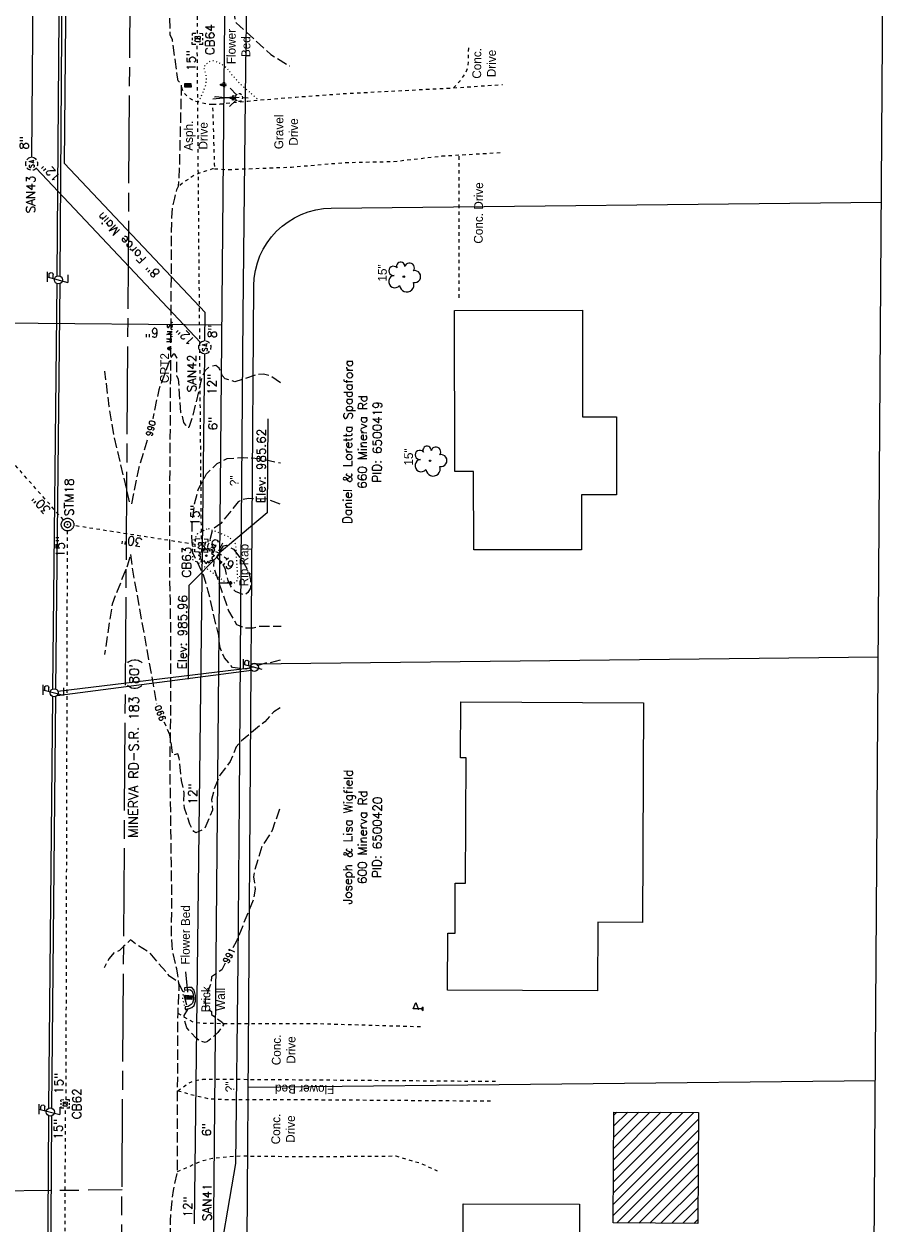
# Model space of a CAD drawing. Extents: x 2300122 to 2305194, y 360020 to 364238.
# Tile 88 of 93: x 2304642 to 2304922, y 362663 to 363046. Entities that reach past the tile are written whole.
import ezdxf
from ezdxf.enums import TextEntityAlignment as Align

# ---------------------------------------------------------------- set-up
doc = ezdxf.new("R2010")
doc.units = 0
doc.header["$LTSCALE"] = 20
doc.header["$MEASUREMENT"] = 0
doc.set_wipeout_variables(frame=1)
for name, pattern in [('CL', [2, 0.3, -0.15, 1.4, -0.15]), ('drainage01', [1.6, 0.85, -0.75]), ('foctvex', [0]), ('gasex', [0]), ('OhDOT_USTN1', [0.055, 0.014, -0.041]), ('OhDOT_USTN2', [0.11, 0.069, -0.041]), ('OhDOT_USTN3', [0.22, 0.165, -0.055]), ('OhDOT_USTN5', [0.11, 0.055, -0.055]), ('ohelecex', [0]), ('ohteleex', [0]), ('rowex', [0]), ('sanex', [0]), ('waterex', [0])]:
    doc.linetypes.add(name, pattern=pattern)
for name, color, linetype in [('BD_X_Building', 231, 'Continuous'), ('CM_X_Wall', 254, 'Continuous'), ('DR_X_Cells', 151, 'OhDOT_USTN2'), ('DR_X_Erosion_Control', 7, 'OhDOT_USTN1'), ('DR_X_Storm_Sewer', 151, 'OhDOT_USTN5'), ('DR_X_Text', 7, 'Continuous'), ('DT_X_Contour_Major', 132, 'OhDOT_USTN3'), ('DT_X_Contour_Minor', 136, 'OhDOT_USTN3'), ('DT_X_Contour_Text', 7, 'Continuous'), ('DV_X_Property_Line', 7, 'Continuous'), ('PV_X_Driveway', 7, 'OhDOT_USTN5'), ('PV_X_EOP', 7, 'OhDOT_USTN3'), ('PV_X_Text', 7, 'Continuous'), ('RD_P_Cells', 7, 'Continuous'), ('RD_X_Cells', 7, 'Continuous'), ('RW_X_CL', 6, 'CL'), ('RW_X_Fee_RW', 6, 'rowex'), ('RW_X_Text', 7, 'Continuous'), ('SV_P_Control_Cells_Set', 7, 'Continuous'), ('SV_X_Text', 7, 'Continuous'), ('SV_X_Text_Name', 7, 'Continuous'), ('TX_X_20', 7, 'Continuous'), ('UT_X_Electric_Cells', 1, 'Continuous'), ('UT_X_Gas', 2, 'gasex'), ('UT_X_Gas_Text', 7, 'Continuous'), ('UT_X_Overhead_Electric', 1, 'ohelecex'), ('UT_X_Overhead_Telecom', 30, 'ohteleex'), ('UT_X_Sanitary_Cells', 3, 'Continuous'), ('UT_X_Sanitary_Line', 3, 'sanex'), ('UT_X_Sanitary_Text', 7, 'Continuous'), ('UT_X_Water', 133, 'waterex'), ('UT_X_Water_Cells', 133, 'Continuous'), ('UT_X_Water_Text', 7, 'Continuous'), ('VG_X_Cells', 3, 'Continuous'), ('VG_X_Flower_Bed', 3, 'OhDOT_USTN1'), ('VG_X_Text', 7, 'Continuous')]:
    doc.layers.add(name, color=color, linetype=linetype)
doc.layers.add('RD_P_Cells (Construction)', color=7, linetype='Continuous', lineweight=0)
doc.layers.add('RD_X_Cells(Construction)', color=7, linetype='Continuous', lineweight=0)
doc.styles.add('Simplex Normal (0.14)', font='Simplex.shx')
doc.styles.add('Straight Normal (0.14) Font 30', font='font30.shx', dxfattribs={"height": 0.14})
doc.styles.add('Straight-Normal', font='font30.shx', dxfattribs={"height": 0.14})

# ---------------------------------------------------------------- blocks, each defined once
blk = doc.blocks.new('smh')
at = {"linetype": 'Continuous', "flags": 128}
for points in [[(-0.33, 0.69), (-0.36, 0.71), (-0.4, 0.74), (-0.51, 0.78), (-0.65, 0.8), (-0.75, 0.8), (-0.79, 0.8), (-0.95, 0.76), (-1.09, 0.69), (-1.18, 0.59), (-1.2, 0.49), (-1.2, 0.41), (-1.18, 0.31), (-1.08, 0.22), (-0.38, -0.16), (-0.32, -0.21), (-0.29, -0.26), (-0.27, -0.33), (-0.27, -0.41), (-0.28, -0.48), (-0.29, -0.53), (-0.32, -0.6), (-0.34, -0.65), (-0.37, -0.69), (-0.41, -0.72), (-0.45, -0.75), (-0.5, -0.77), (-0.53, -0.79), (-0.65, -0.8), (-0.82, -0.8), (-0.94, -0.77), (-1.1, -0.69), (-1.2, -0.61)], [(0.21, -0.8), (0.71, 0.8), (1.2, -0.8)], [(1.08, -0.42), (0.34, -0.42)]]:
    blk.add_lwpolyline(points, dxfattribs=at)
at = {"linetype": 'Continuous'}
for start, end in [(130.0806, 170.0721), (70.0577, 110.1061), (10.0169, 50.0392), (190.0169, 230.0392), (250.0577, 290.0473), (310.0114, 350.0264)]:
    blk.add_arc((0, 0), 2, start, end, dxfattribs=at)
blk = doc.blocks.new('ODOT SANITARY MANHOLE')
blk.add_blockref('smh', (0, 0))
blk = doc.blocks.new('GCB-X')
at = {"layer": 'DR_X_Cells', "color": 121, "linetype": 'Continuous'}
for p, q in [((-0.0625, 0.0375), (-0.0375, 0.0375)), ((-0.0625, 0.0125), (-0.0625, 0.0375)), ((-0.0125, 0.0375), (0.0125, 0.0375)), ((0.0227, 0.0195), (0.0067, 0.0195)), ((0.0067, 0.0195), (0.0067, -0.0205)), ((0.0067, 0.0013), (0.0243, 0.0013)), ((0.0375, 0.0375), (0.0625, 0.0375)), ((0.0625, 0.0125), (0.0625, 0.0375)), ((-0.0625, -0.0375), (-0.0625, -0.0125)), ((-0.0625, -0.0375), (-0.0375, -0.0375)), ((-0.0125, -0.0375), (0.0125, -0.0375)), ((0.0067, -0.0205), (0.0243, -0.0205)), ((0.0375, -0.0375), (0.0625, -0.0375)), ((0.0625, -0.0375), (0.0625, -0.0125))]:
    blk.add_line(p, q, dxfattribs=at)
at = {"layer": 'DR_X_Cells', "color": 121, "linetype": 'Continuous', "extrusion": (0, 0, -1)}
for centre, radius, start, end in [((-0.014, 0), 0.0458, 344.81071, 15.18929), ((0.0184, 0.0074), 0.0127, 21.56032, 158.43968), ((-0.0198, 0.0101), 0.00986, 106.99872, 243.17932), ((-0.0199, -0.0096), 0.0117, 112.0547, 247.9453)]:
    blk.add_arc(centre, radius, start, end, dxfattribs=at)
at = {"layer": 'DR_X_Cells', "color": 121, "linetype": 'Continuous'}
blk.add_arc((-0.0184, -0.0073), 0.0127, 201.56032, 338.43968, dxfattribs=at)
blk = doc.blocks.new('ODOT STORM CATCH BASIN SQUARE')
blk.add_blockref('GCB-X', (0, 0))
blk = doc.blocks.new('ODOT STORM MANHOLE')
at = {"layer": 'DR_X_Cells', "color": 151, "linetype": 'drainage01', "lineweight": 0, "ltscale": 0.05}
for radius in [0.1, 0.05]:
    blk.add_circle((0, 0), radius, dxfattribs=at)
at = {"layer": 'DR_X_Cells', "color": 151, "linetype": 'Continuous', "lineweight": 0}
blk.add_point((0, 0), dxfattribs=at)
blk = doc.blocks.new('TREE')
at = {"layer": 'VG_X_Cells', "color": 3, "linetype": 'Continuous', "lineweight": 0}
blk.add_circle((0, 0), 0.012, dxfattribs=at)
for centre, radius, start, end in [((-0.049, 0.168), 0.0658, 354.0047, 205.9741), ((0.091, 0.141), 0.0776, 323.83, 165.0376), ((-0.143, -0.077), 0.0987, 96.1722, 320.5737), ((-0.165, 0.093), 0.0735, 39.0625, 279.5412), ((0.173, 0.002), 0.0957, 259.1453, 101.4596), ((0.047, -0.13), 0.114, 184.9476, 19.4572)]:
    blk.add_arc(centre, radius, start, end, dxfattribs=at)
blk = doc.blocks.new('CONTINUE')
at = {"flags": 128}
blk.add_lwpolyline([(-0.02, -0.58, -0.273937), (0, 0, 0.273937), (0.02, 0.58)], format="xyb", dxfattribs=at)
blk = doc.blocks.new('FLAGP_anno')
at = {"layer": 'RD_X_Cells', "color": 1, "linetype": 'Continuous', "lineweight": 0}
for p, q in [((0, -0.055), (0, 0.08)), ((0, 0.08), (0.1, 0.04)), ((0.1, 0.04), (0, 0)), ((-0.025, -0.08), (0.025, -0.08))]:
    blk.add_line(p, q, dxfattribs=at)
blk.add_arc((0, -0.08), 0.025, 0, 180, dxfattribs=at)
at = {"layer": 'RD_X_Cells(Construction)', "color": 1, "linetype": 'Continuous', "lineweight": 30}
blk.add_point((0, 0), dxfattribs=at)
blk = doc.blocks.new('MBP')
at = {"layer": 'RD_P_Cells', "color": 230, "linetype": 'Continuous', "lineweight": 13, "flags": 128}
blk.add_lwpolyline([(-0.1, 0.061), (0.1, 0.061), (0.1, -0.061), (-0.1, -0.061), (-0.1, 0.061)], close=True, dxfattribs=at)
for points in [[(-0.065, -0.04), (-0.065, 0.04), (-0.036, -0.04), (-0.008, 0.04), (-0.008, -0.04)], [(0.051, 0.003), (0.054, 0.007), (0.056, 0.009), (0.057, 0.01), (0.058, 0.012), (0.059, 0.014), (0.06, 0.016), (0.061, 0.02), (0.061, 0.022), (0.061, 0.025), (0.061, 0.029), (0.059, 0.032), (0.057, 0.034), (0.054, 0.037), (0.052, 0.038), (0.05, 0.039), (0.047, 0.04), (0.016, 0.04), (0.016, -0.04), (0.051, -0.04), (0.055, -0.037), (0.059, -0.034), (0.062, -0.029), (0.064, -0.024), (0.065, -0.018), (0.065, -0.014), (0.064, -0.01), (0.061, -0.005), (0.058, -0.001), (0.051, 0.003), (0.016, 0.003)]]:
    blk.add_lwpolyline(points, dxfattribs=at)
at = {"layer": 'RD_P_Cells (Construction)', "color": 230, "linetype": 'Continuous', "lineweight": 30}
blk.add_point((0, 0), dxfattribs=at)
blk = doc.blocks.new('ODOT MISC MAILBOX')
blk.add_blockref('MBP', (0, 0))
blk = doc.blocks.new('SHRUB')
at = {"layer": 'VG_X_Cells', "color": 3, "linetype": 'Continuous', "lineweight": 0, "flags": 128}
blk.add_lwpolyline([(-0.004, 0.09), (0.026, 0.127), (0.047, 0.075), (0.101, 0.084), (0.084, 0.033), (0.132, 0.003), (0.089, -0.034), (0.101, -0.079), (0.064, -0.076), (0.047, -0.121), (0.026, -0.087), (-0.008, -0.128), (-0.029, -0.083), (-0.08, -0.105), (-0.071, -0.058), (-0.111, -0.062), (-0.088, -0.022), (-0.126, 0.006), (-0.089, 0.019), (-0.119, 0.059), (-0.073, 0.054), (-0.074, 0.106), (-0.037, 0.077), (-0.026, 0.127), (-0.004, 0.09)], dxfattribs=at)
at = {"layer": 'VG_X_Cells', "color": 3, "linetype": 'Continuous', "lineweight": 0}
blk.add_circle((0, 0), 0.0115, dxfattribs=at)
blk = doc.blocks.new('WSS')
at = {"layer": 'Defpoints', "color": 133, "linetype": 'Continuous', "lineweight": 30}
blk.add_point((0, 0), dxfattribs=at)
at = {"layer": 'UT_X_Water_Cells', "color": 133, "linetype": 'Continuous', "lineweight": 0}
for p, q in [((0.032, 0.106), (-0.032, 0.106)), ((0, 0.074), (0, 0.138)), ((0.02, 0.008), (0.055, -0.01))]:
    blk.add_line(p, q, dxfattribs=at)
at = {"layer": 'UT_X_Water_Cells', "color": 133, "linetype": 'Continuous', "lineweight": 0, "flags": 128}
for points in [[(-0.059, 0.045), (-0.074, 0.03), (-0.074, -0.03), (-0.059, -0.045)], [(-0.055, 0.035), (-0.041, -0.041), (-0.027, 0.035), (-0.013, -0.041), (0.001, 0.035)], [(0.045, 0.059), (0.03, 0.074), (-0.03, 0.074), (-0.045, 0.059)], [(0.059, -0.045), (0.074, -0.03), (0.074, 0.03), (0.059, 0.045)], [(-0.045, -0.059), (-0.03, -0.074), (0.03, -0.074), (0.045, -0.059)]]:
    blk.add_lwpolyline(points, dxfattribs=at)
at = {"layer": 'UT_X_Water_Cells', "color": 133, "linetype": 'Continuous', "lineweight": 0, "extrusion": (0, 0, -1)}
for centre, radius, start, end in [((-0.028, 0.02), 0.0135, 303.63245, 53.74127), ((-0.039, -0.005), 0.04, 61.34633, 118.65367), ((-0.037, -0.009), 0.0316, 235.60372, 316.33053), ((-0.044, -0.022), 0.017, 132.06416, 228.51167)]:
    blk.add_arc(centre, radius, start, end, dxfattribs=at)
blk = doc.blocks.new('FH')
at = {"layer": 'Defpoints', "color": 133, "linetype": 'Continuous', "lineweight": 30}
blk.add_point((0, 0), dxfattribs=at)
blk.add_point((0, 0), dxfattribs=at)
at = {"layer": 'UT_X_Water_Cells', "color": 133, "linetype": 'Continuous', "lineweight": 0}
for p, q in [((0.06, 0.103), (-0.06, 0.103)), ((0, 0.06), (0, 0.146)), ((-0.042, -0.042), (-0.146, -0.146)), ((0.042, -0.042), (0.146, -0.146))]:
    blk.add_line(p, q, dxfattribs=at)
for start, end in [(140.021, 184.0629), (68.1395, 112.038), (356.0165, 39.9889), (211.8788, 255.8479), (283.8239, 329.9097)]:
    blk.add_arc((0, 0), 0.06, start, end, dxfattribs=at)
blk = doc.blocks.new('WGV')
at = {"layer": 'Defpoints', "color": 133, "linetype": 'Continuous', "lineweight": 30}
blk.add_point((0, 0), dxfattribs=at)
at = {"layer": 'UT_X_Water_Cells', "color": 133, "linetype": 'Continuous', "lineweight": 0}
for p, q in [((0.032, 0.102), (-0.032, 0.102)), ((0, 0.07), (0, 0.134))]:
    blk.add_line(p, q, dxfattribs=at)
at = {"layer": 'UT_X_Water_Cells', "color": 133, "linetype": 'Continuous', "lineweight": 0, "flags": 128}
blk.add_lwpolyline([(-0.032, 0.041), (-0.016, -0.045), (0, 0.041), (0.016, -0.045), (0.032, 0.041)], dxfattribs=at)
at = {"layer": 'UT_X_Water_Cells', "color": 133, "linetype": 'Continuous', "lineweight": 0, "extrusion": (0, 0, -1)}
blk.add_arc((0, 0), 0.07, 330.0184, 29.9816, dxfattribs=at)
at = {"layer": 'UT_X_Water_Cells', "color": 133, "linetype": 'Continuous', "lineweight": 0}
for start, end in [(60.0184, 120.0157), (330.0184, 29.9816), (239.9843, 299.9816)]:
    blk.add_arc((0, 0), 0.07, start, end, dxfattribs=at)
blk = doc.blocks.new('TLPW')
at = {"linetype": 'Continuous'}
for p, q in [((0.048, 0.18), (-0.04, -0.15)), ((0.128, 0.18), (-0.032, 0.18)), ((0.023, 0.086), (0.083, 0.086)), ((0.04, 0.15), (0.083, 0.15)), ((0.08, -0.15), (-0.04, -0.15))]:
    blk.add_line(p, q, dxfattribs=at)
blk.add_circle((0, 0), 0.065, dxfattribs=at)
at = {"linetype": 'Continuous', "extrusion": (0, 0, -1)}
blk.add_arc((-0.083, 0.118), 0.0319, 88.8767, 271.1233, dxfattribs=at)
blk = doc.blocks.new('ODOT ELEC TELE LIGHT POLE')
blk.add_blockref('TLPW', (0, 0))
blk = doc.blocks.new('ODOT Elec Tele Pole')
at = {"layer": 'UT_X_Electric_Cells', "linetype": 'Continuous', "lineweight": 13}
for p, q in [((0.128, 0.18), (-0.032, 0.18)), ((0.048, 0.18), (-0.032, -0.12)), ((0.023, 0.086), (0.083, 0.086)), ((0.04, 0.15), (0.083, 0.15))]:
    blk.add_line(p, q, dxfattribs=at)
at = {"layer": 'UT_X_Electric_Cells', "linetype": 'Continuous', "lineweight": 0}
blk.add_circle((0, 0), 0.065, dxfattribs=at)
at = {"layer": 'UT_X_Electric_Cells', "linetype": 'Continuous', "lineweight": 13, "extrusion": (0, 0, -1)}
blk.add_arc((-0.083, 0.118), 0.0319, 88.8767, 271.1233, dxfattribs=at)
blk = doc.blocks.new('MAGS')
at = {"layer": 'SV_P_Control_Cells_Set', "linetype": 'foctvex'}
h = blk.add_hatch(color=7, dxfattribs=at)
edge = h.paths.add_edge_path()
edge.add_arc((0, 0), 0.0249, 0, 360)
at = {"layer": 'SV_P_Control_Cells_Set', "color": 7, "linetype": 'Continuous', "lineweight": 0, "flags": 128}
for points in [[(0.105, -0.04), (0.105, 0.04), (0.13, -0.04), (0.154, 0.04), (0.154, -0.04)], [(0.223, -0.04), (0.223, 0.04), (0.264, -0.04), (0.264, 0.04)], [(0.372, 0.034), (0.371, 0.036), (0.369, 0.037), (0.364, 0.039), (0.358, 0.04), (0.354, 0.04), (0.352, 0.04), (0.345, 0.038), (0.339, 0.034), (0.335, 0.029), (0.334, 0.024), (0.334, 0.02), (0.335, 0.015), (0.339, 0.011), (0.37, -0.008), (0.372, -0.01), (0.373, -0.013), (0.375, -0.017), (0.375, -0.02), (0.374, -0.024), (0.373, -0.027), (0.372, -0.03), (0.371, -0.032), (0.37, -0.034), (0.369, -0.036), (0.367, -0.038), (0.365, -0.039), (0.363, -0.039), (0.358, -0.04), (0.35, -0.04), (0.345, -0.039), (0.338, -0.034), (0.334, -0.031)], [(0.193, -0.029), (0.195, -0.029), (0.197, -0.031), (0.199, -0.033), (0.199, -0.036), (0.197, -0.039), (0.195, -0.04), (0.193, -0.04), (0.191, -0.039), (0.189, -0.036), (0.189, -0.033), (0.191, -0.031), (0.193, -0.029)], [(0.303, -0.029), (0.306, -0.029), (0.308, -0.031), (0.31, -0.033), (0.31, -0.036), (0.308, -0.039), (0.306, -0.04), (0.303, -0.04), (0.302, -0.039), (0.3, -0.036), (0.3, -0.033), (0.302, -0.031), (0.303, -0.029)], [(0.413, -0.029), (0.415, -0.029), (0.417, -0.031), (0.419, -0.033), (0.419, -0.036), (0.417, -0.039), (0.415, -0.04), (0.413, -0.04), (0.411, -0.039), (0.409, -0.036), (0.409, -0.033), (0.411, -0.031), (0.413, -0.029)]]:
    blk.add_lwpolyline(points, dxfattribs=at)
at = {"layer": 'SV_P_Control_Cells_Set', "color": 7, "linetype": 'Continuous', "lineweight": 0}
blk.add_circle((0, 0), 0.0249, dxfattribs=at)

msp = doc.modelspace()

# ---------------------------------------------------------------- hatches: boundary and pattern name
at = {"layer": 'BD_X_Building'}
h = msp.add_hatch(dxfattribs=at)
h.set_pattern_fill('ANSI31', color=256, scale=20)
h.paths.add_polyline_path([(2304830.15, 362663.58), (2304830.36, 362698.93), (2304857.38, 362698.77), (2304857.18, 362663.42)])

# ---------------------------------------------------------------- linework, layer by layer
at = {"layer": 'BD_X_Building', "flags": 128}
for points in [[(2304779.66, 362903.09), (2304779.59, 362954.46), (2304820.38, 362954.52), (2304820.43, 362920.59), (2304831.26, 362920.6), (2304831.29, 362895.68), (2304820.1, 362895.67), (2304820.12, 362878.17), (2304785.71, 362878.12), (2304785.67, 362903.1)], [(2304839.53, 362759.35), (2304825.3, 362759.43), (2304825.19, 362737.56), (2304777.39, 362737.81), (2304777.48, 362755.93), (2304779.77, 362755.92), (2304779.85, 362771.94), (2304783.09, 362771.92), (2304783.3, 362811.81), (2304781.51, 362811.81), (2304781.6, 362829.7), (2304839.9, 362829.39)], [(2304830.15, 362663.58), (2304830.36, 362698.93), (2304857.38, 362698.77), (2304857.18, 362663.42)], [(2304835.42, 362602.05), (2304819.28, 362602.1), (2304819.23, 362586.82), (2304789.84, 362586.9), (2304789.98, 362640.29), (2304782.28, 362640.31), (2304782.35, 362669.63), (2304819.44, 362669.52), (2304819.31, 362620.48), (2304835.46, 362620.44)]]:
    msp.add_lwpolyline(points, close=True, dxfattribs=at)
at = {"layer": 'CM_X_Wall', "flags": 128}
msp.add_lwpolyline([(2304693.55, 362738.52), (2304693.55, 362737.83), (2304694.88, 362738.01), (2304695.42, 362737.88), (2304695.97, 362737.48), (2304696.29, 362736.47), (2304696.36, 362734.76), (2304696.08, 362733.65), (2304695.62, 362733.19), (2304694.68, 362732.54), (2304693.73, 362732.47), (2304693.78, 362731.53), (2304695.85, 362732.23), (2304696.63, 362732.94), (2304697.03, 362734.24), (2304697.06, 362736.12), (2304696.6, 362737.79), (2304695.85, 362738.6), (2304694.84, 362738.63)], close=True, dxfattribs=at)
at = {"layer": 'DR_X_Erosion_Control', "flags": 128}
msp.add_lwpolyline([(2304701.07, 362885), (2304707.66, 362882.3), (2304709.77, 362880.08), (2304710.42, 362868.95), (2304709.91, 362867.73), (2304708.3, 362867.39), (2304706.36, 362867.98), (2304699.34, 362873.16), (2304696.14, 362875.02), (2304696.14, 362875.02), (2304696.26, 362880.73), (2304697.77, 362883.43)], close=True, dxfattribs=at)
at = {"layer": 'DR_X_Storm_Sewer', "flags": 128}
for points in [[(2304697.66, 363042.76), (2304698, 363248.74)], [(2304654.89, 362887.72), (2304521.17, 363039.54)], [(2304698.92, 362881.59), (2304697.58, 363039.26)], [(2304696.93, 362879.84), (2304658.19, 362885.91)], [(2304655.77, 362702.78), (2304656.21, 362884.22)], [(2304704.54, 362877.08), (2304700.97, 362878.8)], [(2304707.08, 362875.17), (2304704.83, 362876.75)], [(2304655.38, 362649.93), (2304655.6, 362700.15)]]:
    msp.add_lwpolyline(points, dxfattribs=at)
at = {"layer": 'DR_X_Text', "flags": 128}
for points in [[(2304720.06, 362919.94), (2304719.84, 362889.94), (2304704.54, 362877.08)], [(2304694.76, 362836.91), (2304694.98, 362866.91), (2304704.83, 362876.75)]]:
    msp.add_lwpolyline(points, dxfattribs=at)
at = {"layer": 'DT_X_Contour_Major', "elevation": 990, "flags": 128}
msp.add_lwpolyline([(2304706.35, 363022.3), (2304703.47, 363022.57), (2304702.49, 363022.27), (2304702.44, 363021.95), (2304706.35, 363022.3)], close=True, dxfattribs=at)
for points in [[(2304724.1, 362931.44), (2304720.93, 362933.64), (2304718.75, 362934.14), (2304717.09, 362934.11), (2304709.61, 362931.76), (2304706.53, 362932.68), (2304705.57, 362933.7), (2304704.52, 362936.12), (2304703.54, 362936.94), (2304701.3, 362936.43), (2304700.06, 362935.32), (2304699.03, 362933.04), (2304696.05, 362920.6), (2304694.89, 362917.12), (2304694.15, 362917.24), (2304693.97, 362917.94), (2304693.26, 362918.75), (2304692.81, 362921.12), (2304692.38, 362921.9), (2304691.62, 362932.56), (2304691.06, 362933.5), (2304691.13, 362939.25), (2304690.41, 362940.5), (2304689.89, 362940.55), (2304689.05, 362939.25), (2304685.3, 362929.16), (2304682.63, 362916.17), (2304678.92, 362904.41), (2304676.55, 362892.72), (2304676.03, 362893.37), (2304671.03, 362914.61), (2304669.51, 362923.88), (2304668.13, 362935.09)], [(2304724.02, 362827.8), (2304722.02, 362826.5), (2304719.1, 362823.35), (2304711.7, 362817.29), (2304709.95, 362815.31), (2304708.11, 362810.67), (2304704.78, 362806.37), (2304703.16, 362802.49), (2304702.08, 362798.59), (2304702.47, 362795.2), (2304699.89, 362789.22), (2304697.12, 362787.91), (2304696.47, 362788.36), (2304695.18, 362790.74), (2304693.52, 362795.85), (2304693.24, 362797.79), (2304693.44, 362800.56), (2304692.57, 362804.67), (2304691.81, 362811.78), (2304691.37, 362813.13), (2304689.85, 362812.76), (2304688.81, 362819.2), (2304684.86, 362828.26), (2304677.04, 362871.72), (2304676.37, 362876.79), (2304675.34, 362873.32), (2304670.44, 362860.89), (2304668.01, 362844.79)]]:
    msp.add_lwpolyline(points, dxfattribs=at)
at = {"layer": 'DT_X_Contour_Minor', "flags": 128}
for points, elevation in [([(2304668.51, 363276.11), (2304670, 363225.5), (2304670.48, 363175.76), (2304671.49, 363165.64), (2304675.97, 363137.47), (2304676.48, 363137.15), (2304679.09, 363140.54), (2304680.86, 363144.33), (2304682.27, 363148.51), (2304685.54, 363167.31), (2304687.44, 363183.28), (2304688.44, 363187.03), (2304689.51, 363186.5), (2304690.04, 363185.83), (2304690.55, 363195.35), (2304690.85, 363196.37), (2304692.97, 363193.33), (2304694.05, 363193.07), (2304695.98, 363191.46), (2304696.23, 363188.11), (2304695.9, 363186.95), (2304696.61, 363184.06), (2304696.81, 363177.68), (2304697.42, 363176.94), (2304697.68, 363175.74), (2304696.75, 363168.09), (2304697.11, 363167.08), (2304696.7, 363161.73), (2304697.23, 363160.63), (2304697.08, 363143.04), (2304698.21, 363137.25), (2304697.35, 363130.54), (2304696.94, 363122.74), (2304697.56, 363113.28), (2304699.02, 363111.84), (2304699.39, 363106.36), (2304699.19, 363105.13), (2304699.87, 363102.85), (2304699.93, 363101.01), (2304699.48, 363099.4), (2304698.88, 363098.57), (2304699, 363094.79), (2304698.08, 363093.16), (2304697.86, 363090.95), (2304698.43, 363087.91), (2304698.9, 363087.51), (2304698.93, 363086.28), (2304701.31, 363079.43), (2304701.48, 363077.24), (2304703.32, 363071.24), (2304707.27, 363060.82), (2304708.38, 363053.16), (2304709.27, 363050.13), (2304709.56, 363047.21), (2304709.94, 363046.2), (2304721.05, 363036.13), (2304726.96, 363032.44)], 991), ([(2304724.03, 362843.02), (2304720.54, 362841.99), (2304719.34, 362842.02), (2304713.03, 362840.11), (2304708.85, 362840.69), (2304706.27, 362843.75), (2304704.87, 362846.92), (2304704.41, 362850.83), (2304701.1, 362864.94), (2304699.55, 362870.16), (2304696.15, 362877.22), (2304695.86, 362882.34), (2304696.02, 362887.66), (2304696.73, 362892.81), (2304697.98, 362897.64), (2304700.52, 362902.35), (2304703.93, 362905.68), (2304707.12, 362907.24), (2304712.21, 362907.59), (2304717.24, 362907.3), (2304724.1, 362905.9)], 989), ([(2304723.96, 362892.7), (2304719.92, 362894.29), (2304713.87, 362894.49), (2304711.98, 362894.19), (2304710.66, 362893.43), (2304705.05, 362886.55), (2304702.48, 362884.75), (2304701.55, 362881.39), (2304703.03, 362878.1), (2304702.3, 362876.49), (2304702.27, 362875.44), (2304702.86, 362874.56), (2304702.78, 362872.76), (2304707.56, 362858.7), (2304710.09, 362854.36), (2304712.75, 362853.33), (2304715.45, 362853.34), (2304717.63, 362853.87), (2304724.34, 362853.81)], 988), ([(2304723.78, 362795.45), (2304721.44, 362788.68), (2304718.21, 362783.59), (2304715.87, 362776.06), (2304715.53, 362773.86), (2304716.02, 362769.95), (2304715.4, 362766.51), (2304710.05, 362753.36), (2304705.4, 362744.27), (2304702.17, 362742.07), (2304702.01, 362740.17), (2304700.14, 362735.04), (2304700.22, 362732.29), (2304702.07, 362730.97), (2304702.15, 362729.98), (2304705.62, 362727.45), (2304706, 362726.76), (2304704.14, 362724.32), (2304700.84, 362721.36), (2304700.08, 362721.05), (2304698.4, 362721.61), (2304697.12, 362722.59), (2304694.24, 362725.73), (2304693.52, 362728.09), (2304693.44, 362729.7), (2304694.62, 362731.64), (2304693.22, 362737.02), (2304691.6, 362740.25), (2304688.76, 362742.24), (2304682.27, 362749.86), (2304678.82, 362751.89), (2304676.27, 362753.82), (2304672.77, 362750.4), (2304671, 362749.66), (2304669.45, 362747.87), (2304667.86, 362744.92)], 991)]:
    msp.add_lwpolyline(points, dxfattribs=dict(at, elevation=elevation))
at = {"layer": 'DT_X_Contour_Minor', "elevation": 987, "flags": 128}
msp.add_lwpolyline([(2304709.15, 362878.39), (2304711.98, 362874.66), (2304713.99, 362871.11), (2304714.58, 362868.63), (2304714.58, 362865.92), (2304713.75, 362864.56), (2304712.55, 362863.71), (2304709.73, 362864.85), (2304708.16, 362866.74), (2304707.42, 362868.36), (2304706.58, 362871.89), (2304705.88, 362873.47), (2304703.82, 362875.89), (2304705.92, 362879.44), (2304706.76, 362879.61), (2304709.15, 362878.39)], close=True, dxfattribs=at)
at = {"layer": 'DV_X_Property_Line'}
for points in [[(2304911.93, 362439.03), (2304921.62, 363842.86)], [(2304714.76, 362841.85), (2304914.73, 362844.02)], [(2304713.83, 362706.85), (2304913.8, 362709.02)]]:
    msp.add_lwpolyline(points, dxfattribs=at)
at = {"layer": 'PV_X_Driveway', "flags": 128}
for points in [[(2304779.28, 363025.44), (2304781.4, 363027.73), (2304783.19, 363030.17), (2304783.99, 363032.24), (2304784.13, 363038.83)], [(2304692.58, 363025.63), (2304692.99, 363024.35), (2304693.61, 363023.51), (2304694.69, 363022.52), (2304696.03, 363021.58), (2304697.08, 363021.15), (2304698.93, 363020.79), (2304701.02, 363020.27), (2304702.46, 363020.2), (2304702.72, 363011.1), (2304703.02, 363001.11), (2304703.06, 362999.68), (2304703.06, 362999.64), (2304702.47, 362999.58), (2304701.87, 362999.41), (2304700.49, 362999.03), (2304698.84, 362998.43), (2304696.61, 362997.54), (2304695.13, 362996.58), (2304693.24, 362995.34), (2304691.57, 362993.96)], [(2304702.46, 363020.2), (2304704.95, 363020.31), (2304713.67, 363021.25), (2304723.63, 363022.07), (2304729.01, 363022.51), (2304738.98, 363023.24), (2304743.88, 363023.6), (2304779.28, 363025.44), (2304794.9, 363026.52)], [(2304703.06, 362999.64), (2304707.46, 362999.41), (2304712.06, 362999.59), (2304722.05, 362999.98), (2304722.36, 363000), (2304727.58, 363000.2), (2304737.54, 363001.04), (2304744.85, 363001.65), (2304760.04, 363001.97), (2304775.71, 363003.74), (2304795.11, 363004.87)], [(2304781.04, 362958.52), (2304781.04, 363004.05)], [(2304691.44, 362730.42), (2304696.28, 362727.61), (2304699.35, 362727.22), (2304709.08, 362727.19), (2304719.08, 362727.18), (2304722.58, 362727.17), (2304732.57, 362727.16), (2304734.97, 362727.16), (2304768.92, 362726.16)], [(2304691.34, 362705.72), (2304694.46, 362707.89), (2304695.7, 362708.59), (2304695.7, 362708.59), (2304696.99, 362708.98), (2304699.36, 362709.36), (2304701.52, 362709.43), (2304719.02, 362709.31), (2304735.23, 362709.19), (2304793.35, 362708.72)], [(2304691.34, 362705.72), (2304696.83, 362704.21), (2304701.07, 362703.26), (2304703.95, 362703.03), (2304707.71, 362702.9), (2304717.71, 362702.93), (2304719.75, 362702.93), (2304729.75, 362702.9), (2304735.63, 362702.88), (2304791.45, 362702.46)], [(2304691.25, 362679.92), (2304694.61, 362681.41), (2304697.12, 362682.52), (2304698.12, 362682.96), (2304699.49, 362683.45), (2304701.13, 362683.91), (2304702.49, 362684.17), (2304705.01, 362684.48), (2304709.57, 362684.9), (2304712.34, 362684.93), (2304722.32, 362684.82), (2304723.05, 362684.81), (2304732.36, 362684.71), (2304760.93, 362684.92), (2304768.81, 362682.61), (2304774.05, 362680.17)]]:
    msp.add_lwpolyline(points, dxfattribs=at)
at = {"layer": 'PV_X_EOP', "flags": 128}
msp.add_lwpolyline([(2304610.36, 362317.88), (2304615.27, 362322.62), (2304620.34, 362327.91), (2304623.76, 362331.67), (2304626, 362333.76), (2304631.47, 362340.9), (2304636.35, 362347.63), (2304641.91, 362355.94), (2304647.46, 362364.26), (2304648.17, 362365.32), (2304651.84, 362371.68), (2304656.32, 362379.98), (2304659.51, 362386.34), (2304662.7, 362395.82), (2304665.1, 362402.95), (2304667.47, 362409.43), (2304669.48, 362414.64), (2304671.51, 362421.02), (2304673.13, 362426.37), (2304674.49, 362431.27), (2304676.57, 362439.92), (2304678.58, 362448.31), (2304680.38, 362455.79), (2304682.18, 362464.15), (2304684.28, 362473.93), (2304684.54, 362475.14), (2304684.84, 362476.55), (2304685.4, 362480.43), (2304686.04, 362487.27), (2304686.26, 362489.68), (2304687.05, 362499.15), (2304687.36, 362506.12), (2304687.99, 362516.1), (2304688.03, 362516.79), (2304688.36, 362526.78), (2304688.67, 362536.6), (2304688.66, 362546.6), (2304688.65, 362556.6), (2304688.65, 362559.09), (2304688.74, 362569.09), (2304688.82, 362579.08), (2304688.83, 362579.51), (2304688.85, 362589.51), (2304688.87, 362598.32), (2304688.89, 362608.32), (2304688.92, 362618.32), (2304688.92, 362619.89), (2304688.94, 362629.89), (2304688.96, 362635.94), (2304688.98, 362645.94), (2304689, 362652.79), (2304689.02, 362662.79), (2304689.02, 362664.27), (2304689.57, 362670.5), (2304690.01, 362673.87), (2304691.28, 362680.03), (2304691.3, 362690.03), (2304691.32, 362700.03), (2304691.34, 362710.03), (2304691.35, 362711.32), (2304691.4, 362721.32), (2304691.45, 362730.54), (2304691.86, 362739.2), (2304691.38, 362742.56), (2304691.03, 362744.59), (2304689.81, 362750.02), (2304689.53, 362752.15), (2304689.43, 362754.02), (2304689.4, 362756.01), (2304689.45, 362765.92), (2304689.46, 362768.31), (2304689.34, 362778.31), (2304689.31, 362780.26), (2304689.17, 362790.25), (2304689.03, 362800.25), (2304688.99, 362803.29), (2304688.92, 362811.29), (2304689.08, 362821.29), (2304689.17, 362826.85), (2304689.19, 362836.85), (2304689.2, 362844.97), (2304689.11, 362854.97), (2304689.04, 362862.14), (2304688.84, 362869), (2304688.82, 362876.89), (2304688.79, 362885.74), (2304688.86, 362895.74), (2304688.91, 362903.85), (2304688.98, 362913.85), (2304689.03, 362921.97), (2304689.08, 362928.27), (2304689.11, 362932.9), (2304689.17, 362942.9), (2304689.19, 362944.8), (2304689.25, 362954.8), (2304689.26, 362955.83), (2304689.33, 362965.83), (2304689.39, 362975.53), (2304689.45, 362983.99), (2304689.78, 362987.85), (2304690.38, 362990.27), (2304691.08, 362993.06), (2304691.62, 362994.07), (2304691.72, 362995.74), (2304691.97, 362999.88), (2304692.21, 363009.88), (2304692.45, 363019.87), (2304692.6, 363026.24), (2304691.52, 363027.71), (2304691.26, 363028.84), (2304690.62, 363033.69), (2304689.74, 363040.38), (2304689.68, 363040.87), (2304689.24, 363041.58), (2304688.97, 363042.39), (2304688.9, 363043.97), (2304688.79, 363053.94), (2304688.76, 363056.64), (2304688.97, 363057.34), (2304689.12, 363067.32), (2304689.15, 363069.74), (2304689.14, 363073.75), (2304689.36, 363083.73), (2304689.51, 363090.52), (2304689.47, 363097.58), (2304689.57, 363106.26), (2304689.69, 363116.24), (2304689.73, 363119.83), (2304689.84, 363129.81), (2304689.91, 363135.16), (2304690.14, 363145.14), (2304690.38, 363155.11), (2304690.41, 363156.64), (2304690.65, 363159.23), (2304690.9, 363161.3), (2304690.99, 363163.44), (2304690.68, 363166.41), (2304690.36, 363168.36), (2304690.3, 363169.99), (2304690.12, 363172.17), (2304689.94, 363175.77), (2304689.96, 363177.42), (2304690.24, 363187.4), (2304690.52, 363197.37), (2304690.57, 363204.99), (2304690.36, 363207.61), (2304690.49, 363208.31), (2304691.06, 363209.75), (2304691.75, 363211.16), (2304692.36, 363211.85), (2304692.92, 363212.28), (2304693.09, 363215.24), (2304693.16, 363225.24), (2304693.17, 363227.4), (2304693.23, 363237.13), (2304693.24, 363237.55), (2304692.85, 363238.31), (2304692.31, 363239.35), (2304692, 363240.29), (2304691.49, 363242.04), (2304691.3, 363243.37), (2304691.06, 363245.04), (2304690.58, 363249.29), (2304690.29, 363251.86), (2304690.25, 363254.08), (2304690.51, 363256.31), (2304690.77, 363265.71), (2304690.89, 363273.9), (2304690.91, 363278.67), (2304690.86, 363286.79), (2304690.8, 363296.79), (2304690.78, 363299.59), (2304690.72, 363309.59), (2304690.68, 363316.9), (2304690.72, 363326.9), (2304690.75, 363333.61), (2304690.79, 363343.61), (2304690.8, 363346.2), (2304690.81, 363349.16), (2304690.84, 363356.01), (2304690.87, 363363.45), (2304690.91, 363373.44), (2304690.93, 363378.62), (2304690.97, 363386.18), (2304691.16, 363390.33), (2304691.69, 363396.49), (2304692.28, 363406.18), (2304693, 363416.15), (2304693.02, 363416.4), (2304694.13, 363426.34), (2304694.62, 363430.68), (2304694.76, 363439.18), (2304695.1, 363448.1), (2304694.81, 363456.85), (2304694.83, 363463.09), (2304694.3, 363466.08), (2304693.27, 363469.24), (2304692.76, 363471.63), (2304692.13, 363477.87), (2304692.16, 363482.89), (2304692.07, 363492.89), (2304692.06, 363494.31), (2304692.24, 363504.31), (2304692.28, 363506.73), (2304692.46, 363516.73), (2304692.51, 363519.68), (2304692.69, 363529.67), (2304692.82, 363537.1), (2304692.98, 363545.53), (2304693.02, 363555.53), (2304693.06, 363565.52), (2304693.1, 363574.62), (2304693.34, 363584.61), (2304693.51, 363591.62), (2304693.56, 363601.62), (2304693.59, 363606.73), (2304693.77, 363616.73), (2304693.94, 363626.72), (2304694.12, 363636.7), (2304694.2, 363646.7), (2304694.27, 363656.69), (2304694.3, 363661.35), (2304694.38, 363671.34), (2304694.44, 363679.56), (2304694.46, 363682.38), (2304694.26, 363692.38), (2304694.16, 363697.57), (2304694.34, 363700.43), (2304694.34, 363703.79), (2304694.21, 363712.13), (2304694.52, 363721.5), (2304694.38, 363724.46), (2304694.3, 363730.42), (2304694.7, 363735.28), (2304694.91, 363742.34), (2304694.86, 363746.34)], dxfattribs=at)
at = {"layer": 'RW_X_CL'}
msp.add_lwpolyline([(2301514.43, 362227.11), (2304426.15, 362258.77, 0.409017), (2304672.44, 362506.03), (2304681.71, 363848.88)], format="xyb", dxfattribs=at)
msp.add_lwpolyline([(2304453.81, 362672.25), (2304673.6, 362674.19)], dxfattribs=at)
at = {"layer": 'RW_X_Fee_RW'}
msp.add_lwpolyline([(2303813.99, 362212.11), (2304426.59, 362218.77, 0.409017), (2304712.44, 362505.76), (2304715.59, 362962.28, -0.409021), (2304740.32, 362987.11), (2304915.73, 362989.02)], format="xyb", dxfattribs=at)
at = {"layer": 'UT_X_Gas', "flags": 128}
msp.add_lwpolyline([(2304647.85, 362210.72), (2304650.77, 362225.3), (2304661.43, 362277.21), (2304663.88, 362298.53), (2304669.31, 362324.74), (2304676.71, 362368.95), (2304686.68, 362426.53), (2304695.65, 362468.99), (2304708.07, 362540.91), (2304710.81, 362629.87), (2304703.4, 362644.73), (2304709.92, 362682.49), (2304710.61, 362746.91), (2304711, 362798.74), (2304711.62, 362873.27), (2304712.24, 362953.06), (2304713.05, 363031.83), (2304714.37, 363117.75), (2304715.89, 363189.22), (2304715.53, 363256.69), (2304714.81, 363326.19), (2304710.09, 363353.91), (2304706.93, 363385.03), (2304706.49, 363445.63), (2304706.49, 363512.32), (2304708.63, 363577.28), (2304710.98, 363645.41), (2304709.96, 363701.25), (2304709.61, 363761.37)], dxfattribs=at)
at = {"layer": 'UT_X_Overhead_Electric', "flags": 128}
for points in [[(2304652.89, 362965.47), (2304653.83, 363089.85)], [(2304651.51, 362833.81), (2304652.88, 362963.02)], [(2304653.15, 362833.07), (2304714.5, 362840.58)], [(2304650.31, 362700.16), (2304651.49, 362831.37)], [(2304649.55, 362581.2), (2304650.3, 362697.69)]]:
    msp.add_lwpolyline(points, dxfattribs=at)
at = {"layer": 'UT_X_Overhead_Telecom', "flags": 128}
for points in [[(2304653.84, 362965.43), (2304654.72, 363089.83)], [(2304652.49, 362833.77), (2304653.83, 362963.05)], [(2304652.9, 362831.71), (2304714.92, 362839.75)], [(2304651.2, 362700.13), (2304652.48, 362831.41)], [(2304650.49, 362581.19), (2304651.18, 362697.71)]]:
    msp.add_lwpolyline(points, dxfattribs=at)
at = {"layer": 'UT_X_Sanitary_Line', "flags": 128}
for points in [[(2304700.01, 362944.75), (2304700.1, 362953.81), (2304655.29, 363001.29), (2304662.32, 363752.22)], [(2304644.81, 363003.24), (2304647.56, 363343.05)], [(2304698.62, 362944.21), (2304646.17, 362999.79)], [(2304696.67, 362663.24), (2304699.97, 362940.75)]]:
    msp.add_lwpolyline(points, dxfattribs=at)
at = {"layer": 'UT_X_Water', "flags": 128}
for points in [[(2304769.77, 362472.1), (2304727.64, 362472.76), (2304717.33, 362480.72), (2304707.39, 362480.46), (2304702.81, 362654.24), (2304706.12, 363026.43), (2304713.49, 363751.74)], [(2304710.89, 363022.37), (2304709.08, 363022.23), (2304706.08, 363022.26)], [(2304705.44, 362949.83), (2304635.15, 362950.45)], [(2304708.2, 362867.54), (2304704.71, 362867.57)]]:
    msp.add_lwpolyline(points, dxfattribs=at)
at = {"layer": 'VG_X_Flower_Bed', "flags": 128}
for points in [[(2304697.92, 363020.99), (2304699.23, 363023.45), (2304700.25, 363026.11), (2304700.59, 363028.67), (2304700.22, 363030.06), (2304699.85, 363031.45), (2304699.69, 363032.05), (2304700.31, 363032.99), (2304701.77, 363034.02), (2304702.95, 363034.18), (2304704.97, 363033.24), (2304706.82, 363031.97), (2304708.46, 363029.84), (2304711.33, 363026.63), (2304717.17, 363021.53)], [(2304693.55, 362738.52), (2304692.86, 362735.27), (2304693.78, 362731.53)]]:
    msp.add_lwpolyline(points, dxfattribs=at)
at = {"layer": 'VG_X_Text', "flags": 128}
msp.add_lwpolyline([(2304693.83, 362743.64), (2304694.43, 362737.1)], dxfattribs=at)

# ---------------------------------------------------------------- block references
at = {"xscale": 20, "yscale": 20, "zscale": 20, "rotation": 89.58879792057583}
msp.add_blockref('FLAGP_anno', (2304768.02, 362731.82), dxfattribs=at)
at = {"layer": 'DR_X_Cells', "zscale": 20}
for p, xscale, yscale, rotation in [((2304697.69, 363041.01), 28, 44.5, 88.61532241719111), ((2304698.96, 362879.49), 33.5, 54.5, 87.23362856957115), ((2304655.5, 362701.46), 21, 36, 90.70029551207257)]:
    msp.add_blockref('ODOT STORM CATCH BASIN SQUARE', p, dxfattribs=dict(at, xscale=xscale, yscale=yscale, rotation=rotation))
at = {"layer": 'DR_X_Cells', "xscale": 20, "yscale": 20, "zscale": 20}
msp.add_blockref('ODOT STORM MANHOLE', (2304656.22, 362886.22), dxfattribs=at)
at = {"layer": 'DR_X_Storm_Sewer', "rotation": 145.0370309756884}
msp.add_blockref('CONTINUE', (2304707.08, 362875.17), dxfattribs=at)
at = {"layer": 'RD_X_Cells', "xscale": 10, "yscale": 10, "zscale": 20}
for p, rotation in [((2304694.58, 363026.24), 180.6331072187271), ((2304694.92, 362735.47), 176.729567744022)]:
    msp.add_blockref('ODOT MISC MAILBOX', p, dxfattribs=dict(at, rotation=rotation))
at = {"layer": 'SV_P_Control_Cells_Set', "color": 7, "linetype": 'Continuous', "lineweight": 0, "xscale": 20, "yscale": 20, "zscale": 20, "rotation": 89.60451967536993}
msp.add_blockref('MAGS', (2304688.7, 362942.34, 989.93), dxfattribs=at)
at = {"layer": 'UT_X_Electric_Cells', "rotation": 90}
for name, p, xscale, yscale, zscale in [('ODOT ELEC TELE LIGHT POLE', (2304653.32, 362964.24), 20, 20, 20), ('ODOT Elec Tele Pole', (2304715.79, 362840.71), 20.00000000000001, 20.00000000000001, 20.00000000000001), ('ODOT ELEC TELE LIGHT POLE', (2304651.95, 362832.59), 20, 20, 20), ('ODOT ELEC TELE LIGHT POLE', (2304650.72, 362698.92), 20, 20, 20)]:
    msp.add_blockref(name, p, dxfattribs=dict(at, xscale=xscale, yscale=yscale, zscale=zscale))
at = {"layer": 'UT_X_Sanitary_Cells'}
for p, rotation in [((2304644.79, 363001.24), 89.58879792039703), ((2304699.99, 362942.75), 89.58879792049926)]:
    msp.add_blockref('ODOT SANITARY MANHOLE', p, dxfattribs=dict(at, rotation=rotation))
at = {"layer": 'UT_X_Water_Cells', "xscale": 10, "yscale": 10, "rotation": 89.41770830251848}
for p in [(2304706.12, 363026.43), (2304709.08, 363022.23)]:
    msp.add_blockref('WGV', p, dxfattribs=at)
at = {"layer": 'UT_X_Water_Cells'}
for name, p, xscale, yscale, zscale, rotation in [('FH', (2304710.89, 363022.37), 20, 20, 20, 268.6255417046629), ('WSS', (2304708.2, 362867.54), 5, 5, 5, 89.49081418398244)]:
    msp.add_blockref(name, p, dxfattribs=dict(at, xscale=xscale, yscale=yscale, zscale=zscale, rotation=rotation))
at = {"layer": 'VG_X_Cells', "xscale": 20, "yscale": 20, "zscale": 20}
for p in [(2304763.43, 362965.24), (2304771.82, 362906.56)]:
    msp.add_blockref('TREE', p, dxfattribs=at)
at = {"layer": 'VG_X_Cells', "xscale": 20, "yscale": 20, "zscale": 20, "rotation": 359.5887979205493}
msp.add_blockref('SHRUB', (2304700.48, 362876.3), dxfattribs=at)

# ---------------------------------------------------------------- texts
at = {"layer": 'DR_X_Text', "char_height": 2.8, "attachment_point": 5, "style": 'Simplex Normal (0.14)'}
for s, insert, rotation in [('CB64', (2304701.62, 363040.81), 89.5888), ('15"', (2304695.62, 363034.2), 90.4881), ('Elev: 985.62', (2304717.95, 362904.95), 89.5888), ('STM18', (2304656.72, 362894.94), 89.5888), ('30"', (2304647.77, 362892.59), 131.3726), ('15"', (2304696.86, 362889.26), 90.4881), ('30"', (2304676.71, 362880.96), 171.0915), ('15"', (2304653.86, 362879.17), 89.8596), ('CB63', (2304694.16, 362874.25), 89.5888), ('15"', (2304703.27, 362879.97), 154.2349), ('6"', (2304707.19, 362873.87), 145.037), ('Elev: 985.96', (2304692.87, 362851.93), 89.5888), ('15"', (2304653.44, 362708.07), 89.8596), ('CB62', (2304659.17, 362701.55), 89.5888), ('15"', (2304653.26, 362693.48), 89.7443)]:
    msp.add_mtext(s, dxfattribs=dict(at, insert=insert, rotation=rotation))
at = {"layer": 'PV_X_Text', "char_height": 2.8, "attachment_point": 5, "rotation": 89.5888, "style": 'Straight-Normal'}
for s, insert in [('Conc.\\PDrive', (2304789.06, 363033.24)), ('Gravel\\PDrive', (2304725.95, 363011.39)), ('Asph.\\PDrive', (2304697.15, 363010.17)), ('Conc. Drive', (2304787.27, 362985.56)), ('Conc.\\PDrive', (2304725.15, 362718.72)), ('Conc.\\PDrive', (2304724.97, 362693.51))]:
    msp.add_mtext(s, dxfattribs=dict(at, insert=insert))
at = {"layer": 'RW_X_Text', "style": 'Simplex Normal (0.14)'}
msp.add_text("MINERVA RD-S.R. 183 (80')", height=3, rotation=89.6044, dxfattribs=at).set_placement((2304677.3, 362814.98), align=Align.MIDDLE_CENTER)
at = {"layer": 'SV_X_Text', "style": 'Straight Normal (0.14) Font 30'}
msp.add_text('CPT2', height=2.8, rotation=89.6045, dxfattribs=at).set_placement((2304687.16, 362936.1, -5.21), align=Align.MIDDLE_CENTER)
at = {"layer": 'SV_X_Text_Name', "char_height": 2.8, "width": 77.9146, "attachment_point": 5, "rotation": 89.6044, "style": 'Simplex Normal (0.14)'}
for s, insert in [('\\pxqc;Daniel & Loretta Spadafora\\P660 Minerva Rd\\PPID: 6500419', (2304750.26, 362912.58)), ('\\pxqc;Joseph & Lisa Wigfield\\P600 Minerva Rd\\PPID: 6500420', (2304750.26, 362786.55))]:
    msp.add_mtext(s, dxfattribs=dict(at, insert=insert))
at = {"layer": 'TX_X_20', "char_height": 2.8, "attachment_point": 5, "rotation": 89.5888, "style": 'Straight-Normal'}
for s, insert in [('Rip Rap', (2304712.88, 362873.3)), ('Brick\\PWall', (2304702.68, 362734.85))]:
    msp.add_mtext(s, dxfattribs=dict(at, insert=insert))
at = {"layer": 'UT_X_Gas_Text', "style": 'Straight Normal (0.14) Font 30'}
for rotation, p in [(89.5534, (2304709.39, 362900.16)), (89.3792, (2304707.97, 362706.95))]:
    msp.add_text('?"', height=2.8, rotation=rotation, dxfattribs=at).set_placement(p, align=Align.MIDDLE_CENTER)
at = {"layer": 'UT_X_Sanitary_Text', "char_height": 2.8, "attachment_point": 5, "style": 'Simplex Normal (0.14)'}
for s, insert, rotation in [('8"', (2304642.4, 363007.89), 89.5361), ('SAN43', (2304644.48, 362991.48), 89.5888), ('12"', (2304650.92, 362998.61), 133.3428), ('8" Force Main', (2304675.6, 362975.36), 133.3428), ('12"', (2304693.8, 362946.35), 133.3428), ('8"', (2304702.41, 362947.81), 86.8066), ('SAN42', (2304695.84, 362934.4), 89.5888), ('12"', (2304702.29, 362930.94), 89.9139), ('12"', (2304696.15, 362800.33), 89.9139), ('SAN41', (2304700.71, 362670.18), 89.5888), ('12"', (2304694.58, 362668.67), 89.9139)]:
    msp.add_mtext(s, dxfattribs=dict(at, insert=insert, rotation=rotation))
at = {"layer": 'UT_X_Water_Text', "char_height": 2.8, "attachment_point": 5, "style": 'Simplex Normal (0.14)'}
for insert, rotation in [((2304683.12, 362947.39), 179.4908), ((2304702.55, 362918.42), 89.4177), ((2304700.54, 362693.31), 89.4177)]:
    msp.add_mtext('6"', dxfattribs=dict(at, insert=insert, rotation=rotation))
at = {"layer": 'VG_X_Text', "style": 'Straight Normal (0.14) Font 30'}
for p in [(2304756.59, 362966.43), (2304764.95, 362907.76)]:
    msp.add_text('15"', height=2.8, rotation=89.5888, dxfattribs=at).set_placement(p, align=Align.MIDDLE_CENTER)
at = {"layer": 'VG_X_Text', "char_height": 2.8, "width": 22.7483, "attachment_point": 5, "rotation": 89.5888, "style": 'Straight-Normal'}
for s, insert in [('Flower\\PBed', (2304710.77, 363038.59)), ('Flower Bed', (2304693.83, 362755.41))]:
    msp.add_mtext(s, dxfattribs=dict(at, insert=insert))
at = {"layer": 'VG_X_Text', "insert": (2304731.83, 362706.21), "char_height": 2.8, "attachment_point": 5, "rotation": 179.589, "line_spacing_factor": 0.8, "style": 'Straight-Normal'}
msp.add_mtext('Flower Bed', dxfattribs=at)

# ---------------------------------------------------------------- next in the draw order: wipeouts: each hides what was drawn before it
for points in [[(2304683.25, 362913.63), (2304684.73, 362919.59), (2304682.31, 362920.19), (2304680.82, 362914.23)], [(2304688.05, 362823.69), (2304685.87, 362829.43), (2304683.53, 362828.54), (2304685.71, 362822.8)], [(2304707.64, 362745.91), (2304710.05, 362750.62), (2304707.83, 362751.76), (2304705.42, 362747.05)]]:
    msp.add_wipeout(points).dxf.layer = 'DT_X_Contour_Text'

# ---------------------------------------------------------------- next in the draw order: texts
at = {"layer": 'DT_X_Contour_Text', "style": 'Simplex Normal (0.14)'}
for s, rotation, p in [('990', 76.0042, (2304682.78, 362916.91)), ('990', 110.7822, (2304685.79, 362826.12)), ('991', 62.8964, (2304707.74, 362748.83))]:
    msp.add_text(s, height=2, rotation=rotation, dxfattribs=at).set_placement(p, align=Align.MIDDLE_CENTER)

doc.saveas('drawing.dxf')
